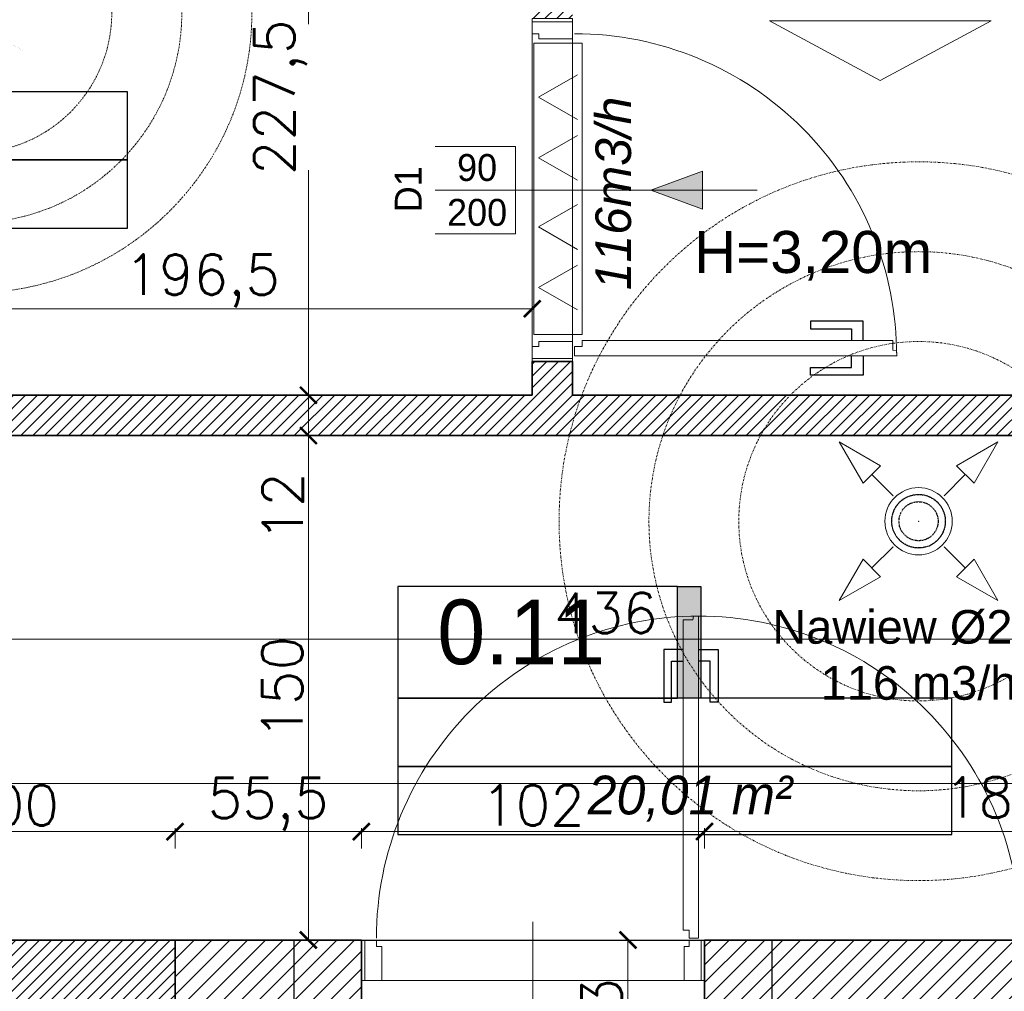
# Model space of a CAD drawing. Header units: millimetres. Extents: x -740 to 33545, y -26688 to 22494.
# Tile 152 of 256: x 10690 to 10983, y 10387 to 10676. Entities that reach past the tile are written whole.
import ezdxf
from ezdxf.lldxf.tags import DXFTag

# ---------------------------------------------------------------- set-up
doc = ezdxf.new("R2010")
doc.units = ezdxf.units.MM
doc.header["$MEASUREMENT"] = 0
for name, pattern in [('CENTERX2', [101.6, 63.5, -12.7, 12.7, -12.7]), ('DASHDOT', [1, 0.5, -0.25, 0, -0.25]), ('DIVIDE2', [0.625, 0.25, -0.125, 0, -0.125, 0, -0.125])]:
    doc.linetypes.add(name, pattern=pattern)
doc.layers.get('Defpoints').update_dxf_attribs({"color": 252})
for name, color, linetype, lineweight in [('## went', 20, 'DIVIDE2', 15), ('_IS_EKO_opis', 7, 'Continuous', 18), ('_IS_EKO_Text_Konstrukcji', 7, 'Continuous', 15), ('_IS_EKO_transfer', 5, 'Continuous', 15), ('_IS_Nawiew', 5, 'Continuous', 20), ('_IS_Wywiew', 1, 'Continuous', 20), ('A_istniejące ściany', 252, 'Continuous', 35), ('A_l.przerywana', 252, 'ICAD_ISO03W100', 9), ('A_opisy', 252, 'Continuous', 15), ('A_projektowane sciany', 252, 'Continuous', 35), ('A_ściany projektowane', 252, 'Continuous', 35), ('l.przerywana', 252, 'ICAD_ISO03W100', 5), ('l.wypełnien', 252, 'Continuous', 5), ('Nowe_820-G Rysunki Obrazki_Nr_pióra__1', 252, 'Continuous', 13), ('Nowe_820-G Rysunki Obrazki_Nr_pióra__23', 252, 'Continuous', 15), ('wymiarowanie', 252, 'Continuous', 9)]:
    doc.layers.add(name, color=color, linetype=linetype, lineweight=lineweight)
doc.layers.add('## went NIEWID', color=51, linetype='DASHDOT', lineweight=15, plot=False)
for name, color, linetype in [('_IS_EKO_Opis_Wentylacja', 7, 'CENTERX2'), ('NAWIEW', 5, 'Continuous'), ('stolarka', 252, 'Continuous'), ('tabelki opis', 252, 'Continuous'), ('WYWIEW', 252, 'Continuous')]:
    doc.layers.add(name, color=color, linetype=linetype)
doc.styles.add('Arial', font='arial.ttf')
doc.styles.add('styl2', font='simplex.shx')
doc.styles.add('STYL_AUTOMATYCZNY_6', font='arial.ttf', dxfattribs={"width": 0.9924})
tags = doc.linetypes.add('ICAD_ISO03W100', pattern=[30, 12, -18]).pattern_tags.tags
tags[6:7] = [DXFTag(74, 4), DXFTag(75, 0), DXFTag(340, '0'), DXFTag(46, 1.0), DXFTag(50, 0.0), DXFTag(44, 0.0), DXFTag(45, 0.0)]
tags[4:5] = [DXFTag(74, 4), DXFTag(75, 0), DXFTag(340, '0'), DXFTag(46, 1.0), DXFTag(50, 0.0), DXFTag(44, 0.0), DXFTag(45, 0.0)]
tags = doc.linetypes.add('SOLID', pattern=[10, 10, 0]).pattern_tags.tags
tags[6:7] = [DXFTag(74, 4), DXFTag(75, 0), DXFTag(340, '0'), DXFTag(46, 0.0), DXFTag(50, 0.0), DXFTag(44, 0.0), DXFTag(45, 0.0)]
tags[4:5] = [DXFTag(74, 4), DXFTag(75, 0), DXFTag(340, '0'), DXFTag(46, 0.0), DXFTag(50, 0.0), DXFTag(44, 0.0), DXFTag(45, 0.0)]
doc.dimstyles.new('Skala 1-50', dxfattribs={"dimtxt": 12, "dimasz": 5, "dimexe": 1, "dimexo": 1, "dimgap": 1.5, "dimtad": 1, "dimdec": 1, "dimrnd": 0.5, "dimtxsty": 'styl2', "dimblk": 'ARCHTICK', "dimcen": 5, "dimadec": 0, "dimazin": 0, "dimtfac": 1, "dimtdec": 1, "dimtmove": 1, "dimatfit": 3, "dimldrblk": 'ARCHTICK', "dimfxl": 0, "dimlwd": -1, "dimlwe": -1, "dimarcsym": 0})

# ---------------------------------------------------------------- blocks, each defined once
blk = doc.blocks.new('_ArchTick')
at = {"color": 0, "linetype": 'ByBlock', "const_width": 0.15}
blk.add_lwpolyline([(-0.5, -0.5), (0.5, 0.5)], dxfattribs=at)
blk = doc.blocks.new('*D1206')
at = {"layer": 'Defpoints', "color": 0}
for p in [(10905.17, 10402.52), (10870.91, 10359.34), (10892.66, 10359.34)]:
    blk.add_point(p, dxfattribs=at)
at = {"layer": 'wymiarowanie', "color": 0}
for p, q in [((10875.91, 10402.52), (10869.91, 10402.52)), ((10870.91, 10402.52), (10870.91, 10359.34)), ((10875.91, 10359.34), (10869.91, 10359.34))]:
    blk.add_line(p, q, dxfattribs=at)
at = {"layer": 'wymiarowanie', "color": 0, "xscale": 5, "yscale": 5, "zscale": 5}
for p, rotation in [((10870.91, 10402.52), 90), ((10870.91, 10359.34), 270)]:
    blk.add_blockref('_ArchTick', p, dxfattribs=dict(at, rotation=rotation))
at = {"layer": 'wymiarowanie', "color": 0, "insert": (10863.11, 10380.93), "char_height": 12, "attachment_point": 5, "rotation": 90, "style": 'styl2'}
blk.add_mtext('43', dxfattribs=at)
blk = doc.blocks.new('*D1532')
at = {"layer": 'Defpoints', "color": 0}
for p in [(10775.93, 10552.52), (10791.66, 10552.52), (10791.66, 10402.52)]:
    blk.add_point(p, dxfattribs=at)
at = {"layer": 'wymiarowanie', "color": 0}
for p, q in [((10780.93, 10552.52), (10774.93, 10552.52)), ((10775.93, 10402.52), (10775.93, 10552.52)), ((10780.93, 10402.52), (10774.93, 10402.52))]:
    blk.add_line(p, q, dxfattribs=at)
at = {"layer": 'wymiarowanie', "color": 0, "xscale": 5, "yscale": 5, "zscale": 5}
for p, rotation in [((10775.93, 10552.52), 90), ((10775.93, 10402.52), 270)]:
    blk.add_blockref('_ArchTick', p, dxfattribs=dict(at, rotation=rotation))
at = {"layer": 'wymiarowanie', "color": 0, "insert": (10768.13, 10477.52), "char_height": 12, "attachment_point": 5, "rotation": 90, "style": 'styl2'}
blk.add_mtext('150', dxfattribs=at)
blk = doc.blocks.new('*D1533')
at = {"layer": 'Defpoints', "color": 0}
for p in [(10775.93, 10564.52), (10785.47, 10564.52), (10791.66, 10552.52)]:
    blk.add_point(p, dxfattribs=at)
at = {"layer": 'wymiarowanie', "color": 0}
for p, q in [((10780.93, 10564.52), (10774.93, 10564.52)), ((10775.93, 10552.52), (10775.93, 10564.52)), ((10780.93, 10552.52), (10774.93, 10552.52)), ((10775.93, 10552.52), (10775.93, 10522.06))]:
    blk.add_line(p, q, dxfattribs=at)
at = {"layer": 'wymiarowanie', "color": 0, "xscale": 5, "yscale": 5, "zscale": 5}
for p, rotation in [((10775.93, 10564.52), 90), ((10775.93, 10552.52), 270)]:
    blk.add_blockref('_ArchTick', p, dxfattribs=dict(at, rotation=rotation))
at = {"layer": 'wymiarowanie', "color": 0, "insert": (10768.28, 10531.32), "char_height": 12, "attachment_point": 5, "rotation": 90, "style": 'styl2'}
blk.add_mtext('12', dxfattribs=at)
blk = doc.blocks.new('*D1534')
at = {"layer": 'Defpoints', "color": 0}
for p in [(10775.93, 10791.99), (10785.47, 10791.99), (10785.47, 10564.52)]:
    blk.add_point(p, dxfattribs=at)
at = {"layer": 'wymiarowanie', "color": 0}
for p, q in [((10780.93, 10791.99), (10774.93, 10791.99)), ((10775.93, 10791.99), (10775.93, 10674.84)), ((10775.93, 10564.52), (10775.93, 10631.45)), ((10780.93, 10564.52), (10774.93, 10564.52))]:
    blk.add_line(p, q, dxfattribs=at)
at = {"layer": 'wymiarowanie', "color": 0, "xscale": 5, "yscale": 5, "zscale": 5}
for p, rotation in [((10775.93, 10791.99), 90), ((10775.93, 10564.52), 270)]:
    blk.add_blockref('_ArchTick', p, dxfattribs=dict(at, rotation=rotation))
at = {"layer": 'wymiarowanie', "color": 0, "insert": (10767.59, 10653.15), "char_height": 12, "attachment_point": 5, "rotation": 90, "style": 'styl2'}
blk.add_mtext('227,5', dxfattribs=at)
blk = doc.blocks.new('*D2203')
at = {"layer": 'Defpoints', "color": 0}
for p in [(11082.39, 10472.82), (9748.23, 10470.55), (11082.39, 10449.07)]:
    blk.add_point(p, dxfattribs=at)
at = {"layer": 'wymiarowanie', "color": 0}
for p, q in [((9748.23, 10454.07), (9748.23, 10448.07)), ((11082.39, 10454.07), (11082.39, 10448.07)), ((9748.23, 10449.07), (10346.75, 10449.07)), ((11082.39, 10449.07), (10383.94, 10449.07))]:
    blk.add_line(p, q, dxfattribs=at)
at = {"layer": 'wymiarowanie', "color": 0, "xscale": 5, "yscale": 5, "zscale": 5, "rotation": 180}
blk.add_blockref('_ArchTick', (9748.23, 10449.07), dxfattribs=at)
at = {"layer": 'wymiarowanie', "color": 0, "xscale": 5, "yscale": 5, "zscale": 5}
blk.add_blockref('_ArchTick', (11082.39, 10449.07), dxfattribs=at)
at = {"layer": 'wymiarowanie', "color": 0, "insert": (10365.34, 10456.46), "char_height": 12, "attachment_point": 5, "style": 'styl2'}
blk.add_mtext('1334', dxfattribs=at)
blk = doc.blocks.new('*D2590')
at = {"layer": 'Defpoints', "color": 0}
for p in [(10646.19, 10535.46), (11082.39, 10529.52), (11082.39, 10492)]:
    blk.add_point(p, dxfattribs=at)
at = {"layer": 'wymiarowanie', "color": 0}
for p, q in [((10646.19, 10497), (10646.19, 10491)), ((11082.39, 10497), (11082.39, 10491)), ((10646.19, 10492), (11082.39, 10492))]:
    blk.add_line(p, q, dxfattribs=at)
at = {"layer": 'wymiarowanie', "color": 0, "xscale": 5, "yscale": 5, "zscale": 5, "rotation": 180}
blk.add_blockref('_ArchTick', (10646.19, 10492), dxfattribs=at)
at = {"layer": 'wymiarowanie', "color": 0, "xscale": 5, "yscale": 5, "zscale": 5}
blk.add_blockref('_ArchTick', (11082.39, 10492), dxfattribs=at)
at = {"layer": 'wymiarowanie', "color": 0, "insert": (10864.29, 10499.8), "char_height": 12, "attachment_point": 5, "style": 'styl2'}
blk.add_mtext('436', dxfattribs=at)
blk = doc.blocks.new('*D2593')
at = {"layer": 'Defpoints', "color": 0}
for p in [(10842.47, 10590.24), (10646.19, 10564.52), (10842.47, 10564.52)]:
    blk.add_point(p, dxfattribs=at)
at = {"layer": 'wymiarowanie', "color": 0}
for p, q in [((10646.19, 10585.24), (10646.19, 10591.24)), ((10646.19, 10590.24), (10842.47, 10590.24)), ((10842.47, 10585.24), (10842.47, 10591.24))]:
    blk.add_line(p, q, dxfattribs=at)
at = {"layer": 'wymiarowanie', "color": 0, "xscale": 5, "yscale": 5, "zscale": 5, "rotation": 180}
blk.add_blockref('_ArchTick', (10646.19, 10590.24), dxfattribs=at)
at = {"layer": 'wymiarowanie', "color": 0, "xscale": 5, "yscale": 5, "zscale": 5}
blk.add_blockref('_ArchTick', (10842.47, 10590.24), dxfattribs=at)
at = {"layer": 'wymiarowanie', "color": 0, "insert": (10744.33, 10598.58), "char_height": 12, "attachment_point": 5, "style": 'styl2'}
blk.add_mtext('196,5', dxfattribs=at)
blk = doc.blocks.new('*D2615')
at = {"layer": 'Defpoints', "color": 0}
for p in [(10736.26, 10434.77), (10636.35, 10402.52), (10736.26, 10402.52)]:
    blk.add_point(p, dxfattribs=at)
at = {"layer": 'wymiarowanie', "color": 0}
for p, q in [((10636.35, 10429.77), (10636.35, 10435.77)), ((10636.35, 10434.77), (10736.26, 10434.77)), ((10736.26, 10429.77), (10736.26, 10435.77))]:
    blk.add_line(p, q, dxfattribs=at)
at = {"layer": 'wymiarowanie', "color": 0, "xscale": 5, "yscale": 5, "zscale": 5, "rotation": 180}
blk.add_blockref('_ArchTick', (10636.35, 10434.77), dxfattribs=at)
at = {"layer": 'wymiarowanie', "color": 0, "xscale": 5, "yscale": 5, "zscale": 5}
blk.add_blockref('_ArchTick', (10736.26, 10434.77), dxfattribs=at)
at = {"layer": 'wymiarowanie', "color": 0, "insert": (10686.31, 10442.57), "char_height": 12, "attachment_point": 5, "style": 'styl2'}
blk.add_mtext('100', dxfattribs=at)
blk = doc.blocks.new('*D2616')
at = {"layer": 'Defpoints', "color": 0}
for p in [(10791.66, 10434.77), (10736.26, 10402.52), (10791.66, 10402.52)]:
    blk.add_point(p, dxfattribs=at)
at = {"layer": 'wymiarowanie', "color": 0}
for p, q in [((10736.26, 10429.77), (10736.26, 10435.77)), ((10736.26, 10434.77), (10791.66, 10434.77)), ((10791.66, 10429.77), (10791.66, 10435.77))]:
    blk.add_line(p, q, dxfattribs=at)
at = {"layer": 'wymiarowanie', "color": 0, "xscale": 5, "yscale": 5, "zscale": 5, "rotation": 180}
blk.add_blockref('_ArchTick', (10736.26, 10434.77), dxfattribs=at)
at = {"layer": 'wymiarowanie', "color": 0, "xscale": 5, "yscale": 5, "zscale": 5}
blk.add_blockref('_ArchTick', (10791.66, 10434.77), dxfattribs=at)
at = {"layer": 'wymiarowanie', "color": 0, "insert": (10763.96, 10442.96), "char_height": 12, "attachment_point": 5, "style": 'styl2'}
blk.add_mtext('55,5', dxfattribs=at)
blk = doc.blocks.new('*D2617')
at = {"layer": 'Defpoints', "color": 0}
for p in [(10893.66, 10434.77), (10791.66, 10402.52), (10893.66, 10402.52)]:
    blk.add_point(p, dxfattribs=at)
at = {"layer": 'wymiarowanie', "color": 0}
for p, q in [((10791.66, 10429.77), (10791.66, 10435.77)), ((10791.66, 10434.77), (10893.66, 10434.77)), ((10893.66, 10429.77), (10893.66, 10435.77))]:
    blk.add_line(p, q, dxfattribs=at)
at = {"layer": 'wymiarowanie', "color": 0, "xscale": 5, "yscale": 5, "zscale": 5, "rotation": 180}
blk.add_blockref('_ArchTick', (10791.66, 10434.77), dxfattribs=at)
at = {"layer": 'wymiarowanie', "color": 0, "xscale": 5, "yscale": 5, "zscale": 5}
blk.add_blockref('_ArchTick', (10893.66, 10434.77), dxfattribs=at)
at = {"layer": 'wymiarowanie', "color": 0, "insert": (10842.66, 10442.57), "char_height": 12, "attachment_point": 5, "style": 'styl2'}
blk.add_mtext('102', dxfattribs=at)
blk = doc.blocks.new('*D2618')
at = {"layer": 'Defpoints', "color": 0}
for p in [(11082.39, 10434.77), (11082.39, 10425.57), (10893.66, 10402.52)]:
    blk.add_point(p, dxfattribs=at)
at = {"layer": 'wymiarowanie', "color": 0}
for p, q in [((10893.66, 10429.77), (10893.66, 10435.77)), ((10893.66, 10434.77), (11082.39, 10434.77)), ((11082.39, 10429.77), (11082.39, 10435.77))]:
    blk.add_line(p, q, dxfattribs=at)
at = {"layer": 'wymiarowanie', "color": 0, "xscale": 5, "yscale": 5, "zscale": 5, "rotation": 180}
blk.add_blockref('_ArchTick', (10893.66, 10434.77), dxfattribs=at)
at = {"layer": 'wymiarowanie', "color": 0, "xscale": 5, "yscale": 5, "zscale": 5}
blk.add_blockref('_ArchTick', (11082.39, 10434.77), dxfattribs=at)
at = {"layer": 'wymiarowanie', "color": 0, "insert": (10988.02, 10443.11), "char_height": 12, "attachment_point": 5, "style": 'styl2'}
blk.add_mtext('188,5', dxfattribs=at)
blk = doc.blocks.new('FILL_245')
at = {"color": 1, "linetype": 'Continuous', "const_width": 0.018}
blk.add_lwpolyline([(-42321.15, 289.36), (-42313.9, 301.91), (-42308.6, 296.6)], close=True, dxfattribs=at)
blk = doc.blocks.new('FILL_244')
at = {"color": 1, "linetype": 'Continuous', "const_width": 0.018}
blk.add_lwpolyline([(-42321.15, 274.23), (-42308.6, 266.98), (-42313.9, 261.68)], close=True, dxfattribs=at)
blk = doc.blocks.new('FILL_246')
at = {"color": 1, "linetype": 'Continuous', "const_width": 0.018}
blk.add_lwpolyline([(-42336.28, 274.23), (-42348.83, 266.98), (-42343.52, 261.68)], close=True, dxfattribs=at)
blk = doc.blocks.new('FILL_243')
at = {"color": 1, "linetype": 'Continuous', "const_width": 0.018}
blk.add_lwpolyline([(-42336.28, 289.36), (-42343.52, 301.91), (-42348.83, 296.6)], close=True, dxfattribs=at)
blk = doc.blocks.new('A$C06D629D9')
blk.add_point((0, 0))
at = {"color": 3}
blk.add_point((0, 0), dxfattribs=at)
at = {"layer": 'NAWIEW', "color": 1, "linetype": 'Continuous', "const_width": 0.018}
for points in [[(-23.94, 23.94), (-17.46, 17.46)], [(23.94, 23.94), (17.46, 17.46)], [(-14.81, 20.11), (-20.11, 14.81)], [(-14.81, 20.11), (-20.11, 14.81)], [(-7.57, 7.57), (-14.81, 20.11)], [(-7.57, 7.57), (-14.81, 20.11)], [(7.57, 7.57), (14.81, 20.11)], [(7.57, 7.57), (14.81, 20.11)], [(14.81, 20.11), (20.11, 14.81)], [(14.81, 20.11), (20.11, 14.81)], [(-20.11, 14.81), (-7.57, 7.57)], [(20.11, 14.81), (7.57, 7.57)], [(-7.57, -7.57), (-20.11, -14.81)], [(-7.57, -7.57), (-20.11, -14.81)], [(-14.81, -20.11), (-7.57, -7.57)], [(7.57, -7.57), (20.11, -14.81)], [(7.57, -7.57), (20.11, -14.81)], [(14.81, -20.11), (7.57, -7.57)], [(-20.11, -14.81), (-14.81, -20.11)], [(-20.11, -14.81), (-14.81, -20.11)], [(20.11, -14.81), (14.81, -20.11)], [(20.11, -14.81), (14.81, -20.11)], [(-23.94, -23.94), (-17.46, -17.46)], [(23.94, -23.94), (17.46, -17.46)]]:
    blk.add_lwpolyline(points, dxfattribs=at)
at = {"layer": 'WYWIEW', "color": 10, "linetype": 'Continuous', "const_width": 0.018}
for points in [[(-7.57, 7.57), (-7.57, 7.57)], [(7.57, 7.57), (7.57, 7.57)], [(-7.57, -7.57), (-7.57, -7.57)], [(7.57, -7.57), (7.57, -7.57)]]:
    blk.add_lwpolyline(points, dxfattribs=at)
at = {"layer": 'NAWIEW', "extrusion": (0, 0, -1), "zscale": -1}
for name in ['FILL_245', 'FILL_243', 'FILL_244', 'FILL_246']:
    blk.add_blockref(name, (42328.71, -281.79), dxfattribs=at)
blk = doc.blocks.new('heether5')
at = {"layer": '## went', "color": 1}
for radius in [7.45, 5.44]:
    blk.add_circle((341463.05, 163171.59), radius, dxfattribs=at)
at = {"layer": '## went NIEWID'}
for radius in [100, 75, 50]:
    blk.add_circle((341463.05, 163171.59), radius, dxfattribs=at)
at = {"layer": '## went', "xscale": 0.9144000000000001, "yscale": 0.9144000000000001, "zscale": 0.9144000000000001}
blk.add_blockref('A$C06D629D9', (341463.05, 163171.59), dxfattribs=at)
blk = doc.blocks.new('erdrrer')
at = {"layer": '## went', "color": 5, "linetype": 'Continuous', "lineweight": 15}
for p, q in [((341343.16, 163325.05), (341331.68, 163331.67)), ((341331.68, 163331.67), (341338.31, 163320.2)), ((341331.68, 163331.67), (341338.31, 163320.2)), ((341364.32, 163325.05), (341375.8, 163331.67)), ((341375.8, 163331.67), (341369.17, 163320.2)), ((341375.8, 163331.67), (341369.17, 163320.2)), ((341338.31, 163320.2), (341343.16, 163325.05)), ((341338.31, 163320.2), (341343.16, 163325.05)), ((341369.17, 163320.2), (341364.32, 163325.05)), ((341369.17, 163320.2), (341364.32, 163325.05)), ((341346.65, 163316.7), (341340.73, 163322.62)), ((341360.83, 163316.7), (341366.75, 163322.62)), ((341346.82, 163316.53), (341346.82, 163316.53)), ((341346.65, 163302.53), (341340.73, 163296.61)), ((341346.82, 163302.7), (341346.82, 163302.7)), ((341360.66, 163302.7), (341360.66, 163302.7)), ((341360.83, 163302.53), (341366.75, 163296.61)), ((341338.31, 163299.03), (341331.68, 163287.56)), ((341343.16, 163294.18), (341338.31, 163299.03)), ((341343.16, 163294.18), (341338.31, 163299.03)), ((341364.32, 163294.18), (341369.17, 163299.03)), ((341364.32, 163294.18), (341369.17, 163299.03)), ((341369.17, 163299.03), (341375.8, 163287.56)), ((341331.68, 163287.56), (341343.16, 163294.18)), ((341331.68, 163287.56), (341343.16, 163294.18)), ((341375.8, 163287.56), (341364.32, 163294.18)), ((341375.8, 163287.56), (341364.32, 163294.18))]:
    blk.add_line(p, q, dxfattribs=at)
at = {"layer": '## went', "color": 5, "linetype": 'Continuous', "const_width": 0.0165}
for points in [[(341331.68, 163331.67), (341338.31, 163320.2), (341343.16, 163325.05)], [(341375.8, 163331.67), (341369.17, 163320.2), (341364.32, 163325.05)], [(341331.68, 163287.56), (341343.16, 163294.18), (341338.31, 163299.03)], [(341375.8, 163287.56), (341364.32, 163294.18), (341369.17, 163299.03)]]:
    blk.add_lwpolyline(points, close=True, dxfattribs=at)
at = {"layer": '## went', "color": 5, "lineweight": 30}
for radius in [7.45, 5.44]:
    blk.add_circle((341353.74, 163309.62), radius, dxfattribs=at)
at = {"layer": '## went', "color": 5, "lineweight": 15}
blk.add_point((341353.74, 163309.62), dxfattribs=at)
blk.add_point((341353.74, 163309.62), dxfattribs=at)
at = {"layer": '## went NIEWID'}
for radius in [100, 75, 50]:
    blk.add_circle((341353.74, 163309.62), radius, dxfattribs=at)

msp = doc.modelspace()

# ---------------------------------------------------------------- hatches: boundary and pattern name
at = {"layer": '_IS_EKO_opis'}
for points in [[(10893.05, 10625.52), (10893.05, 10631.16), (10877.75, 10625.52)], [(10893.05, 10619.89), (10893.05, 10625.52), (10877.75, 10625.52)]]:
    msp.add_hatch(color=256, dxfattribs=at).paths.add_polyline_path(points)
at = {"layer": 'l.wypełnien'}
h = msp.add_hatch(dxfattribs=at)
h.set_pattern_fill('ANSI31', color=256, scale=20, style=0)
h.paths.add_polyline_path([(10646.19, 10552.52), (10646.19, 10564.52), (10842.47, 10564.52), (10842.47, 10574.52), (10854.47, 10574.52), (10854.47, 10564.52), (11082.39, 10564.52), (11082.53, 10574.58), (11094.39, 10574.58), (11094.39, 10552.52), (10854.92, 10552.52)])
h.paths.add_polyline_path([(10842.47, 10676.52), (10854.47, 10676.52), (10854.47, 10791.99), (10842.47, 10791.99)])
h.paths.add_polyline_path([(10670.47, 10696.99), (10682.47, 10696.99), (10682.47, 10791.99), (10670.47, 10791.99)])
h.paths.add_polyline_path([(11082.39, 10729.46), (11094.39, 10729.46), (11094.39, 10791.99), (11082.39, 10791.99)])
h = msp.add_hatch(dxfattribs=at)
h.set_pattern_fill('ANSI31', color=256, scale=30, style=0)
h.paths.add_polyline_path([(10913.66, 10402.52), (10997.39, 10402.52), (11117.42, 10402.52), (11176.61, 10402.52), (11176.61, 10401.46), (11164.43, 10401.46), (11164.43, 10399.14), (11180.1, 10399.14), (11180.1, 10402.52), (11291.35, 10402.52), (11291.35, 10359.34), (11212.91, 10359.34), (11212.91, 10281.34), (11174.51, 10281.34), (11174.51, 10359.34), (11117.42, 10359.34), (10913.66, 10359.34)])
h.paths.add_polyline_path([(11186.51, 10326.34), (11186.51, 10347.34), (11200.91, 10347.34), (11200.91, 10326.34)], flags=16)
h.paths.add_polyline_path([(11186.51, 10326.34), (11186.51, 10347.34), (11200.91, 10347.34), (11200.91, 10326.34)], flags=0)
h.paths.add_polyline_path([(11186.51, 10293.34), (11186.51, 10314.34), (11200.91, 10314.34), (11200.91, 10293.34)], flags=16)
h.paths.add_polyline_path([(11186.51, 10293.34), (11186.51, 10314.34), (11200.91, 10314.34), (11200.91, 10293.34)], flags=0)
h.paths.add_polyline_path([(11234.13, 9739.58), (11234.13, 9782.76), (11199.91, 9782.76), (11199.91, 9812.76), (11174.51, 9812.76), (11174.51, 9782.76), (11128.02, 9782.76), (11128.02, 9739.58)])
h.paths.add_polyline_path([(10477.77, 9782.76), (10504.8, 9782.76), (10504.8, 9762.76), (10529.35, 9762.99), (10529.35, 9782.76), (10587.7, 9782.76), (10587.7, 9739.58), (10477.77, 9739.58)])
h.paths.add_polyline_path([(10783.28, 9739.58), (10783.28, 9782.76), (10737.7, 9782.76), (10737.7, 9739.58)])
h.paths.add_polyline_path([(10978.02, 9739.58), (10978.02, 9782.76), (10933.28, 9782.76), (10933.28, 9739.58)])
h.paths.add_polyline_path([(10769.66, 10359.34), (10771.66, 10359.34), (10771.66, 10402.52), (10736.26, 10402.52), (10736.26, 10359.34)])
h.paths.add_polyline_path([(10457.77, 9739.58), (10457.77, 9782.76), (10477.77, 9782.76), (10477.77, 9739.58), (10470.93, 9739.58)])
h.paths.add_polyline_path([(10771.66, 10359.34), (10771.66, 10402.52), (10791.66, 10402.52), (10791.66, 10359.34)])
h.paths.add_polyline_path([(10913.66, 10359.34), (10913.66, 10402.52), (10893.66, 10402.52), (10893.66, 10359.34)])
h.paths.add_polyline_path([(10504.8, 9762.76), (10504.8, 9782.76), (10529.35, 9782.76), (10529.35, 9762.99)])
h = msp.add_hatch(dxfattribs=at)
h.set_pattern_fill('ANSI31', color=256, scale=20, style=0)
h.paths.add_polyline_path([(10636.35, 10359.34), (10736.26, 10359.34), (10736.26, 10402.52), (10636.35, 10402.52)])
at = {"layer": 'tabelki opis'}
msp.add_hatch(color=256, dxfattribs=at).paths.add_polyline_path([(10892.61, 10474.43), (10892.61, 10507.69), (10885.65, 10507.69), (10885.65, 10474.43)])

# ---------------------------------------------------------------- linework, layer by layer
at = {"layer": '_IS_EKO_opis'}
for p, q in [((10877.75, 10625.52), (10893.05, 10631.16)), ((10893.05, 10631.16), (10893.05, 10625.52)), ((10909.35, 10625.52), (10877.75, 10625.52)), ((10877.75, 10625.52), (10893.05, 10619.89)), ((10893.05, 10619.89), (10893.05, 10625.52))]:
    msp.add_line(p, q, dxfattribs=at)
at = {"layer": '_IS_EKO_transfer', "color": 5, "lineweight": 15, "ltscale": 5}
for p, q in [((10855.88, 10659.84), (10844.36, 10653.19)), ((10855.88, 10646.54), (10844.36, 10653.19)), ((10855.88, 10603.18), (10844.36, 10596.53)), ((10855.88, 10589.88), (10844.36, 10596.53))]:
    msp.add_line(p, q, dxfattribs=at)
at = {"layer": '_IS_Nawiew'}
for radius in [10, 8]:
    msp.add_circle((10957.32, 10527.05), radius, dxfattribs=at)
at = {"layer": 'A_istniejące ściany'}
for p, q in [((10791.66, 10359.34), (10791.66, 10402.52)), ((10893.66, 10359.34), (10893.66, 10402.52))]:
    msp.add_line(p, q, dxfattribs=at)
for points in [[(10736.26, 10402.52), (10736.26, 10359.34)], [(10791.66, 10402.52), (10736.26, 10402.52)], [(10997.39, 10402.52), (10893.66, 10402.52)]]:
    msp.add_lwpolyline(points, dxfattribs=at)
at = {"layer": 'A_l.przerywana', "ltscale": 0.3}
for points in [[(10854.47, 10574.52), (10842.47, 10574.52)], [(10893.66, 10402.52), (10893.66, 10390.52), (10791.66, 10390.52), (10791.66, 10402.52)]]:
    msp.add_lwpolyline(points, dxfattribs=at)
at = {"layer": 'A_l.przerywana', "lineweight": 30, "ltscale": 0.3}
msp.add_lwpolyline([(10771.66, 10402.52), (10913.66, 10402.52), (10913.66, 10359.34), (10771.66, 10359.34)], close=True, dxfattribs=at)
at = {"layer": 'A_opisy'}
msp.add_line((10842.66, 10352.88), (10842.66, 10407.88), dxfattribs=at)
at = {"layer": 'A_projektowane sciany'}
msp.add_line((10842.47, 10574.52), (10854.47, 10574.52), dxfattribs=at)
for points in [[(10646.19, 10564.52), (10842.47, 10564.52)], [(11082.39, 10564.52), (10854.47, 10564.52)], [(10854.92, 10552.52), (10646.19, 10552.52)], [(11094.39, 10552.52), (10854.47, 10552.52)], [(10643.65, 10402.52), (10736.26, 10402.52), (10736.26, 10359.34), (10636.35, 10359.34), (10636.35, 10402.52), (10643.65, 10402.52)]]:
    msp.add_lwpolyline(points, dxfattribs=at)
at = {"layer": 'A_ściany projektowane'}
for p, q in [((10842.47, 10574.52), (10842.47, 10564.52)), ((10854.47, 10574.52), (10854.47, 10564.52))]:
    msp.add_line(p, q, dxfattribs=at)
at = {"layer": 'Nowe_820-G Rysunki Obrazki_Nr_pióra__23', "linetype": 'Continuous', "lineweight": 15}
msp.add_lwpolyline([(10736.26, 10402.52), (10731.18, 10402.52)], dxfattribs=at)
at = {"layer": 'stolarka', "lineweight": 9}
for points in [[(10844.45, 10670.47), (10844.45, 10671.99), (10842.47, 10671.99), (10842.47, 10675.52), (10854.47, 10675.52), (10854.47, 10670.47), (10844.45, 10670.47)], [(10844.45, 10580.52), (10844.45, 10579.01), (10842.47, 10579.01), (10842.47, 10575.47), (10854.47, 10575.47), (10854.47, 10580.52), (10844.45, 10580.52)], [(10855.05, 10579.06), (10855.05, 10576.27), (10950.82, 10576.27), (10950.8, 10577.78), (10949.65, 10577.96), (10949.65, 10580.8), (10857.35, 10580.8), (10857.35, 10579.06), (10855.05, 10579.06)], [(10889.12, 10403.1), (10891.91, 10403.1), (10891.91, 10498.87), (10890.41, 10498.85), (10890.23, 10497.71), (10887.38, 10497.71), (10887.38, 10405.4), (10889.12, 10405.4), (10889.12, 10403.1)], [(10797.71, 10400.55), (10796.19, 10400.55), (10796.19, 10402.52), (10792.66, 10402.52), (10792.66, 10390.52), (10797.71, 10390.52), (10797.71, 10400.55)], [(10887.66, 10400.55), (10889.17, 10400.55), (10889.17, 10402.52), (10892.71, 10402.52), (10892.71, 10390.52), (10887.66, 10390.52), (10887.66, 10400.55)]]:
    msp.add_lwpolyline(points, dxfattribs=at)
at = {"layer": 'stolarka'}
for points in [[(10940.9, 10580.8), (10940.9, 10586.6), (10925.24, 10586.6), (10925.24, 10584.28), (10937.42, 10584.28), (10937.42, 10580.8)], [(10940.9, 10576.27), (10940.9, 10570.47), (10925.24, 10570.47), (10925.24, 10572.79), (10937.42, 10572.79), (10937.42, 10576.27)], [(10887.38, 10488.95), (10881.58, 10488.95), (10881.58, 10473.29), (10883.9, 10473.29), (10883.9, 10485.47), (10887.38, 10485.47)], [(10891.91, 10488.95), (10897.71, 10488.95), (10897.71, 10473.29), (10895.39, 10473.29), (10895.39, 10485.47), (10891.91, 10485.47)]]:
    msp.add_lwpolyline(points, dxfattribs=at)
at = {"layer": 'stolarka', "linetype": 'ICAD_ISO03W100', "lineweight": 13, "ltscale": 0.3}
for centre, start, end in [((10855.05, 10576.27), 359.9469, 89.9997), ((10891.91, 10403.1), 89.9469, 179.9997), ((10891.91, 10403.1), 0.0003, 90.0531)]:
    msp.add_arc(centre, 95.77, start, end, dxfattribs=at)
at = {"layer": 'tabelki opis'}
for points in [[(10557.41, 10634.49), (10722.14, 10634.49), (10722.14, 10654.76), (10557.41, 10654.76), (10557.41, 10634.49)], [(10557.41, 10614.21), (10722.14, 10614.21), (10722.14, 10634.49), (10557.41, 10634.49), (10557.41, 10614.21)], [(10885.65, 10507.69), (10802.49, 10507.69), (10802.49, 10474.43), (10885.65, 10474.43), (10885.65, 10507.69)], [(10802.49, 10454.15), (10967.23, 10454.15), (10967.23, 10474.43), (10802.49, 10474.43), (10802.49, 10454.15)], [(10802.49, 10433.88), (10967.23, 10433.88), (10967.23, 10454.15), (10802.49, 10454.15), (10802.49, 10433.88)]]:
    msp.add_lwpolyline(points, dxfattribs=at)
msp.add_lwpolyline([(10892.61, 10474.43), (10885.65, 10474.43), (10885.65, 10507.69), (10892.61, 10507.69)], close=True, dxfattribs=at)
at = {"layer": 'wymiarowanie', "linetype": 'ByBlock'}
msp.add_lwpolyline([(10945.92, 10658.16), (10978.87, 10675.89), (10912.97, 10675.89)], close=True, dxfattribs=at)

# ---------------------------------------------------------------- block references
at = {"layer": '_IS_Nawiew', "xscale": 1.0688, "yscale": 1.0688, "zscale": 1.0688}
msp.add_blockref('erdrrer', (-353881.56, -164018.26), dxfattribs=at)
at = {"layer": '_IS_Wywiew', "xscale": 0.833333, "yscale": 0.833333, "zscale": 0.833333}
msp.add_blockref('heether5', (-273876.65, -125298.01), dxfattribs=at)

# ---------------------------------------------------------------- texts
at = {"layer": '_IS_EKO_Opis_Wentylacja', "insert": (10957.32, 10487.23), "char_height": 10, "width": 108.1234, "attachment_point": 5, "style": 'Arial'}
msp.add_mtext('Nawiew %%C200 \\P116 m3/h', dxfattribs=at)
at = {"layer": '_IS_EKO_Text_Konstrukcji', "linetype": 'SOLID', "lineweight": 15, "insert": (10861.25, 10624.54), "char_height": 10.584, "attachment_point": 2, "rotation": 90}
msp.add_mtext('\\fArial|b0|i1|c238|p34;116m3/h', dxfattribs=at)
at = {"layer": 'Nowe_820-G Rysunki Obrazki_Nr_pióra__1', "linetype": 'Continuous', "lineweight": 13, "insert": (10890.59, 10598.55), "char_height": 12.5, "attachment_point": 7, "style": 'STYL_AUTOMATYCZNY_6'}
msp.add_mtext('\\A1;{\\pql;\\fArial|b0|i0|c238|p0;\\W0.992400;H=3,20m}', dxfattribs=at)
at = {"layer": 'tabelki opis', "attachment_point": 1}
for s, insert, char_height, width in [('\\pi37.53728;{\\fCentury Gothic|b0|i1|c238|p34;WÓZKOWNIA}', (10557.41, 10652), 10.24, 164.736), ('\\pi31.71072;{\\fCentury Gothic|b0|i1|c238|p34;SZATNIA DZIECI}', (10367.41, 10652), 10.24, 164.736), ('{\\fCentury Gothic|b0|i0|c238|p34;0.11}', (10814.22, 10503.74), 19.2, 56.7), ('{\\fCentury Gothic|b0|i1|c238|p34;20,01 m²}', (10858.96, 10451.39), 11.52, 68.7387)]:
    msp.add_mtext(s, dxfattribs=dict(at, insert=insert, char_height=char_height, width=width))

# ---------------------------------------------------------------- dimensions: what is measured, and where the dimension line sits
at = {"layer": 'wymiarowanie'}
for base, p1, p2, picture, middle in [((10775.93, 10791.99), (10785.47, 10564.52), (10785.47, 10791.99), '*D1534', (10775.93, 10653.15)), ((10775.93, 10564.52), (10791.66, 10552.52), (10785.47, 10564.52), '*D1533', (10775.93, 10531.32))]:
    dim = msp.add_linear_dim(base=base, p1=p1, p2=p2, angle=90, dimstyle='Skala 1-50', dxfattribs=at)
    dim.commit()
    dim.dimension.update_dxf_attribs({"geometry": picture, "text_midpoint": middle, "dimtype": 160})
for base, p1, p2, picture, middle in [((10842.47, 10590.24), (10646.19, 10564.52), (10842.47, 10564.52), '*D2593', (10744.33, 10598.58)), ((11082.39, 10492), (10646.19, 10535.46), (11082.39, 10529.52), '*D2590', (10864.29, 10499.8)), ((11082.39, 10434.77), (10893.66, 10402.52), (11082.39, 10425.57), '*D2618', (10988.02, 10443.11)), ((10736.26, 10434.77), (10636.35, 10402.52), (10736.26, 10402.52), '*D2615', (10686.31, 10442.57)), ((10791.66, 10434.77), (10736.26, 10402.52), (10791.66, 10402.52), '*D2616', (10763.96, 10442.96)), ((10893.66, 10434.77), (10791.66, 10402.52), (10893.66, 10402.52), '*D2617', (10842.66, 10442.57))]:
    dim = msp.add_linear_dim(base=base, p1=p1, p2=p2, dimstyle='Skala 1-50', dxfattribs=at)
    dim.commit()
    dim.dimension.update_dxf_attribs({"geometry": picture, "text_midpoint": middle})
for base, p1, p2, picture, middle in [((10775.93, 10552.52), (10791.66, 10402.52), (10791.66, 10552.52), '*D1532', (10768.13, 10477.52)), ((10870.91, 10359.34), (10905.17, 10402.52), (10892.66, 10359.34), '*D1206', (10863.11, 10380.93))]:
    dim = msp.add_linear_dim(base=base, p1=p1, p2=p2, angle=90, dimstyle='Skala 1-50', dxfattribs=at)
    dim.commit()
    dim.dimension.update_dxf_attribs({"geometry": picture, "text_midpoint": middle})
dim = msp.add_linear_dim(base=(11082.39, 10449.07), p1=(9748.23, 10470.55), p2=(11082.39, 10472.82), dimstyle='Skala 1-50', dxfattribs=at)
dim.commit()
dim.dimension.update_dxf_attribs({"geometry": '*D2203', "text_midpoint": (10365.34, 10448.66), "dimtype": 160})

# ---------------------------------------------------------------- next in the draw order: texts
at = {"layer": 'A_opisy', "ltscale": 0.3, "insert": (10824.47, 10625.52), "char_height": 8, "width": 26, "attachment_point": 5, "bg_fill": 2}
msp.add_mtext('\\pi3.19200;{\\fCentury Gothic|b0|i0|c238|p0;90}\\P{\\fCentury Gothic|b0|i0|c238|p0;200}', dxfattribs=at)

# ---------------------------------------------------------------- next in the draw order: linework, layer by layer
at = {"layer": '_IS_EKO_transfer', "color": 5, "lineweight": 15, "ltscale": 5}
for p, q in [((10855.88, 10641.81), (10844.36, 10635.16)), ((10855.88, 10628.51), (10844.36, 10635.16)), ((10855.88, 10621.21), (10844.36, 10614.56)), ((10855.88, 10607.91), (10844.36, 10614.56))]:
    msp.add_line(p, q, dxfattribs=at)
msp.add_lwpolyline([(10857.32, 10582.63), (10857.32, 10669.27), (10842.92, 10669.27), (10842.92, 10582.63)], close=True, dxfattribs=at)
at = {"layer": 'A_opisy'}
msp.add_line((10892.47, 10625.52), (10837.47, 10625.52), dxfattribs=at)
at = {"layer": 'A_opisy', "lineweight": 30, "ltscale": 0.3}
msp.add_lwpolyline([(10798.47, 10612.52), (10798.47, 10638.52), (10811.47, 10638.52), (10811.47, 10612.52)], close=True, dxfattribs=at)
at = {"layer": 'A_opisy', "ltscale": 0.3}
for points in [[(10811.47, 10638.52), (10837.47, 10638.52), (10837.47, 10625.52), (10811.47, 10625.52)], [(10811.47, 10625.52), (10837.47, 10625.52), (10837.47, 10612.52), (10811.47, 10612.52)]]:
    msp.add_lwpolyline(points, close=True, dxfattribs=at)
at = {"layer": 'l.przerywana', "ltscale": 0.3}
msp.add_lwpolyline([(10842.47, 10676.52), (10854.47, 10676.52), (10854.47, 10574.52), (10842.47, 10574.52)], close=True, dxfattribs=at)

# ---------------------------------------------------------------- next in the draw order: texts
at = {"layer": 'wymiarowanie', "insert": (5416.61, 10685.24), "char_height": 12, "width": 621.5287, "attachment_point": 1}
msp.add_mtext('\\pi202.60874;{\\fCentury Gothic|b0|i0|c238|p34;Pokrycie dachowe projektowana blachodachówka}\\P\\pi470.78474;{\\fCentury Gothic|b0|i0|c238|p34;w kolorze RAL 7016}', dxfattribs=at)

# ---------------------------------------------------------------- next in the draw order: texts
at = {"layer": 'A_opisy', "ltscale": 0.3, "insert": (10805.59, 10625.78), "char_height": 8, "width": 26, "attachment_point": 5, "rotation": 90, "bg_fill": 2}
msp.add_mtext('{\\fCentury Gothic|b0|i0|c238|p0;D1}', dxfattribs=at)

doc.saveas('drawing.dxf')
